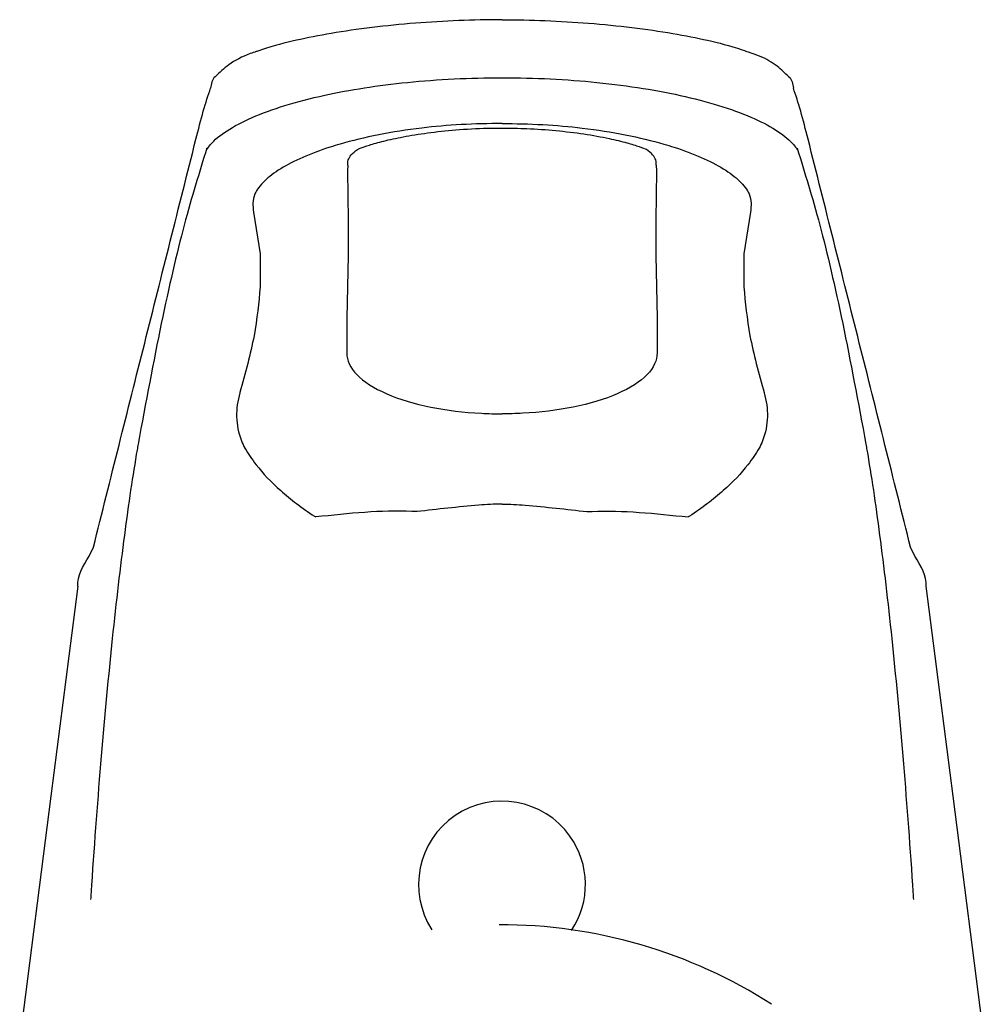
# Model space of a CAD drawing. Header units: millimetres. Extents: x 4059.12 to 4059.17, y 1760.431 to 1760.553.
# Tile 7 of 7: x 4059.12 to 4059.17, y 1760.502 to 1760.553. Entities that reach past the tile are written whole.
import ezdxf

# ---------------------------------------------------------------- set-up
doc = ezdxf.new("R2010")
doc.units = ezdxf.units.MM
doc.layers.add('SANINDUSA', color=3, linetype='Continuous')

msp = doc.modelspace()

# ---------------------------------------------------------------- linework, layer by layer
at = {"layer": 'SANINDUSA'}
for p, q in [((4059.13726872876, 1760.545620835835), (4059.13725259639, 1760.54532819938)), ((4059.13725259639, 1760.54532819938), (4059.137285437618, 1760.54277463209)), ((4059.153261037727, 1760.54532819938), (4059.153228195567, 1760.54277463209)), ((4059.153244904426, 1760.545620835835), (4059.153261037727, 1760.54532819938)), ((4059.132366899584, 1760.543189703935), (4059.132720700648, 1760.541033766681)), ((4059.158146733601, 1760.543189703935), (4059.157792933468, 1760.541033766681)), ((4059.137285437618, 1760.54277463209), (4059.137282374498, 1760.540944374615)), ((4059.153228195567, 1760.54277463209), (4059.153231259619, 1760.540944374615)), ((4059.132720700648, 1760.541033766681), (4059.132720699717, 1760.539309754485)), ((4059.137282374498, 1760.540944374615), (4059.137218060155, 1760.537694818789)), ((4059.153231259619, 1760.540944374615), (4059.15329557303, 1760.537694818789)), ((4059.157792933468, 1760.541033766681), (4059.157792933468, 1760.539309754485)), ((4059.137218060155, 1760.537694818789), (4059.137216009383, 1760.535887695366)), ((4059.15329557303, 1760.537694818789), (4059.153297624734, 1760.535887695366)), ((4059.123862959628, 1760.525346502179), (4059.124078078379, 1760.525815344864)), ((4059.16665067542, 1760.525346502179), (4059.16643555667, 1760.525815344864))]:
    msp.add_line(p, q, dxfattribs=at)
at = {"layer": 'SANINDUSA', "flags": 128}
for points in [[(4059.123273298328, 1760.52378671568), (4059.121874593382, 1760.512908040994), (4059.120256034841, 1760.500319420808)], [(4059.170257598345, 1760.500319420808), (4059.168639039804, 1760.512908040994), (4059.167240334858, 1760.52378671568)]]:
    msp.add_lwpolyline(points, dxfattribs=at)
at = {"layer": 'SANINDUSA'}
for centre, radius, start, end in [((4059.145256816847, 1760.508319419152), 0.00432500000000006, 35.53339604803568, 212.7868149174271), ((4059.145256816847, 1760.508319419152), 0.004324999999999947, 326.5659699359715, 35.53339604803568), ((4059.145170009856, 1760.480219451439), 0.02601576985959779, 57.28156172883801, 90.13917313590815)]:
    msp.add_arc(centre, radius, start, end, dxfattribs=at)
for points, knots in [([(4059.145256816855, 1760.553172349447), (4059.145256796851, 1760.553172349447), (4059.144507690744, 1760.553172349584), (4059.142987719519, 1760.553141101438), (4059.140710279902, 1760.55300181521), (4059.13847052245, 1760.5527738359), (4059.136373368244, 1760.552473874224), (4059.134549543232, 1760.55210433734), (4059.133358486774, 1760.551807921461), (4059.132521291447, 1760.551517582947), (4059.132521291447, 1760.551517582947)], [0, 0, 0, 0, 3.989938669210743e-06, 0.1494142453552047, 0.3026562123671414, 0.4653510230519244, 0.6330049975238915, 0.797111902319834, 0.9661499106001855, 1, 1, 1, 1]), ([(4059.145256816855, 1760.553172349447), (4059.145256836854, 1760.553172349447), (4059.146005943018, 1760.553172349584), (4059.147525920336, 1760.553141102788), (4059.149803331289, 1760.553001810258), (4059.152043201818, 1760.552773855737), (4059.154139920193, 1760.552473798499), (4059.155965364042, 1760.552104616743), (4059.157173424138, 1760.551801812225), (4059.158037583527, 1760.551492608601), (4059.158037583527, 1760.551492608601)], [0, 0, 0, 0, 3.962585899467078e-06, 0.1484259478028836, 0.3006542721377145, 0.4622729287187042, 0.628817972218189, 0.7918393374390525, 0.9597592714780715, 1, 1, 1, 1]), ([(4059.132521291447, 1760.551517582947), (4059.132416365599, 1760.551483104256), (4059.131849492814, 1760.551296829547), (4059.131123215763, 1760.550907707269), (4059.130613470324, 1760.55043184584), (4059.130383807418, 1760.550217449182)], [0, 0, 0, 0, 0.1109549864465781, 0.5994458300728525, 1, 1, 1, 1]), ([(4059.160121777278, 1760.550210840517), (4059.15993047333, 1760.55040074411), (4059.159503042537, 1760.550825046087), (4059.158807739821, 1760.551220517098), (4059.158228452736, 1760.551425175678), (4059.158037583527, 1760.551492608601)], [0, 0, 0, 0, 0.3520085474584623, 0.7864934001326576, 1, 1, 1, 1]), ([(4059.129954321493, 1760.546439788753), (4059.130014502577, 1760.546525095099), (4059.130246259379, 1760.546853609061), (4059.130935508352, 1760.547420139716), (4059.13223045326, 1760.548107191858), (4059.133945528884, 1760.548732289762), (4059.135927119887, 1760.549251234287), (4059.138090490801, 1760.54965257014), (4059.140352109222, 1760.549942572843), (4059.14276282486, 1760.55012144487), (4059.144431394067, 1760.550163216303), (4059.146099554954, 1760.550163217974), (4059.147773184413, 1760.550120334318), (4059.150244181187, 1760.549935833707), (4059.152607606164, 1760.549626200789), (4059.15482202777, 1760.549198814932), (4059.156769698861, 1760.548667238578), (4059.158398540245, 1760.548053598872), (4059.159625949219, 1760.54738535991), (4059.16027932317, 1760.546838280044), (4059.160501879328, 1760.546521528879), (4059.160559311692, 1760.546439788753)], [0, 0, 0, 0, 0.02233527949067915, 0.08601295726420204, 0.1496844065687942, 0.2130435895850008, 0.2763893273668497, 0.3318129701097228, 0.3872281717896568, 0.4436157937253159, 0.4999994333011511, 0.5003328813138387, 0.556891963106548, 0.613455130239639, 0.672801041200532, 0.7321581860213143, 0.7938454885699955, 0.8555447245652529, 0.9170692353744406, 0.9785990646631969, 1, 1, 1, 1]), ([(4059.13038328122, 1760.550218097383), (4059.130382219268, 1760.550217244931), (4059.130297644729, 1760.550149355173), (4059.130197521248, 1760.549943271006), (4059.13016895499, 1760.549731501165), (4059.130154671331, 1760.549625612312)], [0, 0, 0, 0, 0.006317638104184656, 0.5031403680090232, 1, 1, 1, 1]), ([(4059.160128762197, 1760.550219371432), (4059.160130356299, 1760.550218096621), (4059.160215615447, 1760.550149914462), (4059.160316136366, 1760.549943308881), (4059.160344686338, 1760.54973151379), (4059.160358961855, 1760.549625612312)], [0, 0, 0, 0, 0.009436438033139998, 0.5046998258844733, 1, 1, 1, 1]), ([(4059.124078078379, 1760.525815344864), (4059.124963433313, 1760.529346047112), (4059.126734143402, 1760.536407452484), (4059.128631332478, 1760.54396096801), (4059.129773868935, 1760.548494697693), (4059.130027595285, 1760.549248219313), (4059.130154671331, 1760.549625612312)], [0, 0, 0, 0, 0.4367798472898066, 0.8735598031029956, 0.9366738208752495, 1, 1, 1, 1]), ([(4059.16643555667, 1760.525815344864), (4059.165550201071, 1760.52934604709), (4059.163779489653, 1760.536407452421), (4059.161882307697, 1760.543960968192), (4059.16073976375, 1760.54849469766), (4059.160486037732, 1760.549248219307), (4059.160358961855, 1760.549625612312)], [0, 0, 0, 0, 0.4367798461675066, 0.8735598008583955, 0.9366738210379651, 1, 1, 1, 1]), ([(4059.145256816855, 1760.547793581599), (4059.144550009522, 1760.54778139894), (4059.143136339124, 1760.54775703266), (4059.140966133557, 1760.547558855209), (4059.138827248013, 1760.547222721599), (4059.137294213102, 1760.546853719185), (4059.135990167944, 1760.546455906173), (4059.134886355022, 1760.546041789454), (4059.133726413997, 1760.545445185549), (4059.132893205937, 1760.544803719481), (4059.132297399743, 1760.544040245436), (4059.132341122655, 1760.5435051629), (4059.132366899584, 1760.543189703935)], [0, 0, 0, 0, 0.09862414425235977, 0.1972560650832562, 0.3113844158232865, 0.4255354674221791, 0.457591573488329, 0.5566623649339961, 0.6557151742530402, 0.7559092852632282, 0.8560958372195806, 1, 1, 1, 1]), ([(4059.145256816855, 1760.547793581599), (4059.145963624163, 1760.547781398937), (4059.147377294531, 1760.547757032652), (4059.14954750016, 1760.547558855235), (4059.151686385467, 1760.547222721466), (4059.153219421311, 1760.546853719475), (4059.154523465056, 1760.546455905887), (4059.155627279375, 1760.546041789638), (4059.156787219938, 1760.545445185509), (4059.157620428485, 1760.544803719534), (4059.158216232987, 1760.544040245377), (4059.158172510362, 1760.543505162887), (4059.158146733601, 1760.543189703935)], [0, 0, 0, 0, 0.09862414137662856, 0.1972560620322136, 0.3113844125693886, 0.4255354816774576, 0.4575915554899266, 0.5566623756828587, 0.6557151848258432, 0.7559092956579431, 0.8560958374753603, 1, 1, 1, 1]), ([(4059.137762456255, 1760.546442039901), (4059.137800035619, 1760.546458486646), (4059.137960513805, 1760.546527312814), (4059.138359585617, 1760.546668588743), (4059.139115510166, 1760.546884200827), (4059.140138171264, 1760.547108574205), (4059.141398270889, 1760.547313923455), (4059.142874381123, 1760.547470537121), (4059.144195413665, 1760.547545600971), (4059.145004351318, 1760.547551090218), (4059.145257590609, 1760.547552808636)], [0.08605791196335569, 0.08605791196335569, 0.08605791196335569, 0.08605791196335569, 0.1374226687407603, 0.2463979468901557, 0.3661762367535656, 0.4931392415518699, 0.6312519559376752, 0.7765610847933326, 0.9300520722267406, 1, 1, 1, 1]), ([(4059.145255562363, 1760.54755477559), (4059.145687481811, 1760.547547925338), (4059.146631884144, 1760.547532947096), (4059.148078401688, 1760.547432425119), (4059.149529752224, 1760.547255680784), (4059.150775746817, 1760.547029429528), (4059.151746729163, 1760.54679148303), (4059.152390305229, 1760.546590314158), (4059.152674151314, 1760.546475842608), (4059.152742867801, 1760.546446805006), (4059.152746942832, 1760.546445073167)], [0, 0, 0, 0, 0.1193971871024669, 0.2610648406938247, 0.4090193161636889, 0.5586308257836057, 0.6840177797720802, 0.802884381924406, 0.9109308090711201, 0.9182053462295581, 0.9182053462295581, 0.9182053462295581, 0.9182053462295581]), ([(4059.129955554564, 1760.54650468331), (4059.129565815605, 1760.545249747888), (4059.128783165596, 1760.542729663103), (4059.127588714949, 1760.537598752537), (4059.126792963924, 1760.533313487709), (4059.126391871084, 1760.531153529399)], [0, 0, 0, 0, 0.3297375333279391, 0.6621588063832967, 1, 1, 1, 1]), ([(4059.129954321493, 1760.546439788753), (4059.129954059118, 1760.546448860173), (4059.129953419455, 1760.546470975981), (4059.129954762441, 1760.546492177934), (4059.129955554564, 1760.54650468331)], [0, 0, 0, 0, 0.4101781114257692, 1, 1, 1, 1]), ([(4059.13726872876, 1760.545620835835), (4059.13726066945, 1760.545709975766), (4059.137239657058, 1760.545942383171), (4059.137500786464, 1760.546249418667), (4059.137762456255, 1760.546442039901)], [0, 0, 0, 0, 0.3382106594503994, 0.8817895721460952, 0.8817895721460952, 0.8817895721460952, 0.8817895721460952]), ([(4059.153244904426, 1760.545620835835), (4059.153253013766, 1760.545709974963), (4059.153274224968, 1760.545943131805), (4059.153010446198, 1760.546251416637), (4059.152746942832, 1760.546445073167)], [0, 0, 0, 0, 0.3358515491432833, 0.8784704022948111, 0.8784704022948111, 0.8784704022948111, 0.8784704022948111]), ([(4059.160559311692, 1760.546439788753), (4059.160559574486, 1760.546448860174), (4059.160560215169, 1760.54647097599), (4059.160558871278, 1760.546492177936), (4059.160558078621, 1760.54650468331)], [0, 0, 0, 0, 0.4101780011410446, 1, 1, 1, 1]), ([(4059.160558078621, 1760.54650468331), (4059.160947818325, 1760.545249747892), (4059.161730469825, 1760.542729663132), (4059.162924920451, 1760.537598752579), (4059.163720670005, 1760.533313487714), (4059.164121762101, 1760.531153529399)], [0, 0, 0, 0, 0.3297375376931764, 0.6621588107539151, 1, 1, 1, 1]), ([(4059.132720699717, 1760.539309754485), (4059.13264483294, 1760.538489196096), (4059.132489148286, 1760.536805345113), (4059.131949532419, 1760.534838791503), (4059.13167287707, 1760.533830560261)], [0, 0, 0, 0, 0.4873105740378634, 1, 1, 1, 1]), ([(4059.157792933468, 1760.539309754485), (4059.157868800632, 1760.538489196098), (4059.158024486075, 1760.536805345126), (4059.158564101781, 1760.534838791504), (4059.158840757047, 1760.533830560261)], [0, 0, 0, 0, 0.4873105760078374, 1, 1, 1, 1]), ([(4059.137216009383, 1760.535887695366), (4059.137216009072, 1760.535887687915), (4059.137200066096, 1760.535505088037), (4059.13757570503, 1760.534735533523), (4059.139104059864, 1760.533739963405), (4059.14142667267, 1760.533037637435), (4059.143624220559, 1760.532762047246), (4059.144900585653, 1760.53273300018), (4059.145256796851, 1760.532733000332), (4059.145256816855, 1760.532733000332)], [0, 0, 0, 0, 4.62414392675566e-06, 0.237457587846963, 0.4778608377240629, 0.7059849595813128, 0.9179029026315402, 0.9999953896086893, 1, 1, 1, 1]), ([(4059.153297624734, 1760.535887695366), (4059.153297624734, 1760.535887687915), (4059.15329762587, 1760.53550504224), (4059.152945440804, 1760.53473555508), (4059.151407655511, 1760.533739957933), (4059.149087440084, 1760.533037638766), (4059.146889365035, 1760.532762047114), (4059.145613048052, 1760.53273300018), (4059.145256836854, 1760.532733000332), (4059.145256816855, 1760.532733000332)], [0, 0, 0, 0, 4.623590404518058e-06, 0.2374575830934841, 0.4778608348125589, 0.7059849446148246, 0.9179029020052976, 0.9999953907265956, 1, 1, 1, 1]), ([(4059.131672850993, 1760.53383055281), (4059.131672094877, 1760.533827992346), (4059.131550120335, 1760.533414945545), (4059.131432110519, 1760.532572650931), (4059.131613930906, 1760.531608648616), (4059.131863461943, 1760.531073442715), (4059.131923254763, 1760.530945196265)], [0, 0, 0, 0, 0.002648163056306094, 0.4271940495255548, 0.8627437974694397, 1, 1, 1, 1]), ([(4059.158840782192, 1760.53383055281), (4059.15884153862, 1760.533827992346), (4059.158963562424, 1760.533414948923), (4059.159081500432, 1760.532572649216), (4059.158899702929, 1760.531608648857), (4059.158650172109, 1760.531073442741), (4059.158590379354, 1760.530945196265)], [0, 0, 0, 0, 0.002648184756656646, 0.4271940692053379, 0.8627438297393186, 0.9999999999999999, 0.9999999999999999, 0.9999999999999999, 0.9999999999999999]), ([(4059.126391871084, 1760.531153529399), (4059.126374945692, 1760.531056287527), (4059.126134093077, 1760.529672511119), (4059.125674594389, 1760.526579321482), (4059.125045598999, 1760.521218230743), (4059.124471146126, 1760.515072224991), (4059.12411452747, 1760.510355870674), (4059.123945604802, 1760.507794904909), (4059.123929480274, 1760.507550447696)], [0, 0, 0, 0, 0.01813134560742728, 0.2580136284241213, 0.497893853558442, 0.7363656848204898, 0.9748347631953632, 1, 1, 1, 1]), ([(4059.131928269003, 1760.530945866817), (4059.132110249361, 1760.530660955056), (4059.132575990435, 1760.529931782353), (4059.133736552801, 1760.52872810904), (4059.134903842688, 1760.527832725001), (4059.1355791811, 1760.527395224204), (4059.135598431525, 1760.527382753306)], [0, 0, 0, 0, 0.2373326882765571, 0.6074039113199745, 0.9888091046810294, 1, 1, 1, 1]), ([(4059.158585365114, 1760.530945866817), (4059.158403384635, 1760.530660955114), (4059.157937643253, 1760.529931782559), (4059.156777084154, 1760.528728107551), (4059.155609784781, 1760.527832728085), (4059.154934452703, 1760.527395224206), (4059.154915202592, 1760.527382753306)], [0, 0, 0, 0, 0.23733269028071, 0.6074039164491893, 0.9888091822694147, 1, 1, 1, 1]), ([(4059.164121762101, 1760.531153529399), (4059.164138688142, 1760.531056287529), (4059.164379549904, 1760.529672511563), (4059.164839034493, 1760.526579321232), (4059.165468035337, 1760.521218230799), (4059.166042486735, 1760.515072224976), (4059.166399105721, 1760.510355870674), (4059.166568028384, 1760.507794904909), (4059.166584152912, 1760.507550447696)], [0, 0, 0, 0, 0.01813135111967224, 0.2580136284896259, 0.4978938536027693, 0.7363656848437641, 0.9748347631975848, 1, 1, 1, 1]), ([(4059.145256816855, 1760.528051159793), (4059.145256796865, 1760.528051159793), (4059.144856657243, 1760.528051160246), (4059.143376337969, 1760.527950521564), (4059.141916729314, 1760.52778213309), (4059.140851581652, 1760.527659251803)], [0, 0, 0, 0, 1.350123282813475e-05, 0.2702610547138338, 1, 1, 1, 1]), ([(4059.145256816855, 1760.528051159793), (4059.14525683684, 1760.528051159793), (4059.145656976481, 1760.528051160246), (4059.147137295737, 1760.527950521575), (4059.148596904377, 1760.527782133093), (4059.149662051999, 1760.527659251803)], [0, 0, 0, 0, 1.349795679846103e-05, 0.2702610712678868, 1, 1, 1, 1]), ([(4059.140851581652, 1760.527659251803), (4059.140764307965, 1760.527663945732), (4059.13987103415, 1760.527711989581), (4059.138144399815, 1760.527649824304), (4059.136452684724, 1760.527472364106), (4059.135598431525, 1760.527382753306)], [0, 0, 0, 0, 0.05087555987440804, 0.5207274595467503, 1, 1, 1, 1]), ([(4059.149662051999, 1760.527659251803), (4059.149749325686, 1760.527663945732), (4059.150642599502, 1760.527711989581), (4059.152369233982, 1760.527649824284), (4059.154060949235, 1760.527472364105), (4059.154915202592, 1760.527382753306)], [0, 0, 0, 0, 0.05087555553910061, 0.5207274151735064, 0.9999999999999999, 0.9999999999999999, 0.9999999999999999, 0.9999999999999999]), ([(4059.123273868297, 1760.523786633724), (4059.12327377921, 1760.523787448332), (4059.123215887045, 1760.524316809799), (4059.123539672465, 1760.524832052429), (4059.123862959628, 1760.525346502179)], [0, 0, 0, 0, 0.001538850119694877, 1, 1, 1, 1]), ([(4059.167239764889, 1760.523786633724), (4059.167239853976, 1760.523787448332), (4059.167297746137, 1760.52431680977), (4059.16697396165, 1760.524832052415), (4059.16665067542, 1760.525346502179)], [0, 0, 0, 0, 0.001538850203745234, 1, 1, 1, 1])]:
    msp.add_open_spline(points, degree=3, knots=knots, dxfattribs=at)

doc.saveas('drawing.dxf')
